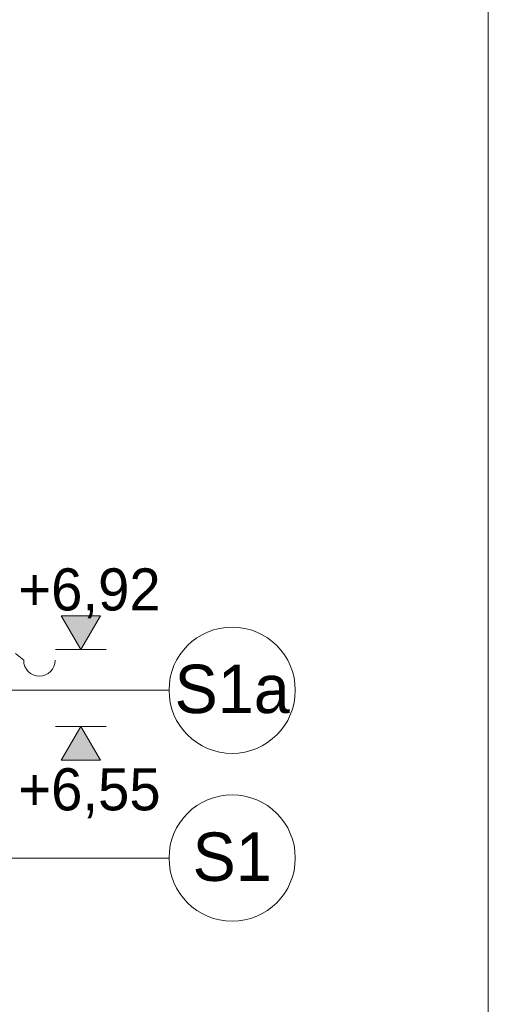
# Model space of a CAD drawing. Extents: x -149893 to 127691, y 5328 to 37028.
# Tile 75 of 88: x 80468 to 82695, y 18143 to 22820. Entities that reach past the tile are written whole.
import ezdxf

# ---------------------------------------------------------------- set-up
doc = ezdxf.new("R2010")
doc.units = 0
doc.header["$MEASUREMENT"] = 0
doc.layers.add('Arch opisy', color=7, linetype='Continuous')
for name, color, linetype, lineweight in [('Arch opisy_Nr_Pióra__1', 7, 'Continuous', 25), ('Arch opisy_Nr_Pióra__21', 7, 'Continuous', 13), ('ARCH TABELA_Nr_Pióra__21', 7, 'Continuous', 13), ('Arch wymiary_Nr_Pióra__21', 7, 'Continuous', 13), ('INWENT DACH_Nr_Pióra__21', 7, 'Continuous', 13)]:
    doc.layers.add(name, color=color, linetype=linetype, lineweight=lineweight)
doc.styles.add('GENERATED_STYLE_1', font='txt')
doc.styles.add('GENERATED_STYLE_4', font='txt')

# ---------------------------------------------------------------- blocks, each defined once
blk = doc.blocks.new('Linia_53', base_point=(79998.8, 18837.6))
at = {"layer": 'Arch opisy_Nr_Pióra__21', "linetype": 'Continuous'}
blk.add_line((79998.8, 18837.6), (81177.8, 18837.6), dxfattribs=at)
blk.add_circle((81477.8, 18837.6), 300, dxfattribs=at)
blk = doc.blocks.new('Linia_55', base_point=(79998.8, 19634.7))
at = {"layer": 'Arch opisy_Nr_Pióra__21', "linetype": 'Continuous'}
blk.add_line((79998.8, 19634.7), (81177.8, 19634.7), dxfattribs=at)
blk.add_circle((81477.8, 19634.7), 300, dxfattribs=at)

msp = doc.modelspace()

# ---------------------------------------------------------------- hatches: boundary and pattern name
at = {"layer": 'Arch wymiary_Nr_Pióra__21', "linetype": 'Continuous'}
for points in [[(80758.8, 19828.4), (80666, 19988.4), (80851.6, 19988.4)], [(80758.8, 19462.8), (80666, 19302.8), (80851.6, 19302.8)]]:
    msp.add_hatch(color=256, dxfattribs=at).paths.add_polyline_path(points, flags=0)

# ---------------------------------------------------------------- linework, layer by layer
at = {"layer": 'ARCH TABELA_Nr_Pióra__21', "linetype": 'Continuous'}
msp.add_line((82695, 35028.4), (82695, 5328.4), dxfattribs=at)
at = {"layer": 'Arch wymiary_Nr_Pióra__21', "linetype": 'Continuous'}
for p, q in [((80666, 19988.4), (80851.6, 19988.4)), ((80758.8, 19828.4), (80666, 19988.4)), ((80851.6, 19988.4), (80758.8, 19828.4)), ((80758.8, 19828.4), (80638.8, 19828.4)), ((80758.8, 19828.4), (80878.8, 19828.4)), ((80758.8, 19462.8), (80638.8, 19462.8)), ((80758.8, 19462.8), (80666, 19302.8)), ((80851.6, 19302.8), (80758.8, 19462.8)), ((80758.8, 19462.8), (80878.8, 19462.8)), ((80666, 19302.8), (80851.6, 19302.8))]:
    msp.add_line(p, q, dxfattribs=at)
at = {"layer": 'INWENT DACH_Nr_Pióra__21', "linetype": 'Continuous'}
msp.add_line((80448.8, 19809.2), (80487.2, 19777.2), dxfattribs=at)
msp.add_arc((80562.2, 19777.2), 75, 180, 0, dxfattribs=at)

# ---------------------------------------------------------------- block references
at = {"layer": 'Arch opisy', "linetype": 'Continuous'}
for name, p in [('Linia_55', (79998.8, 19634.7)), ('Linia_53', (79998.8, 18837.6))]:
    msp.add_blockref(name, p, dxfattribs=at)

# ---------------------------------------------------------------- texts
at = {"layer": 'Arch opisy_Nr_Pióra__1', "linetype": 'Continuous', "char_height": 230, "attachment_point": 2, "style": 'GENERATED_STYLE_4'}
for s, insert in [('{S1a}', (81477.8, 19756.1)), ('{S1}', (81477.8, 18958.9))]:
    msp.add_mtext(s, dxfattribs=dict(at, insert=insert))
at = {"layer": 'Arch wymiary_Nr_Pióra__21', "linetype": 'Continuous', "char_height": 200, "attachment_point": 7, "style": 'GENERATED_STYLE_1'}
for s, insert in [('{+6,92}', (80461.4, 19976.5)), ('{+6,55}', (80461.4, 19026.9))]:
    msp.add_mtext(s, dxfattribs=dict(at, insert=insert))

doc.saveas('drawing.dxf')
